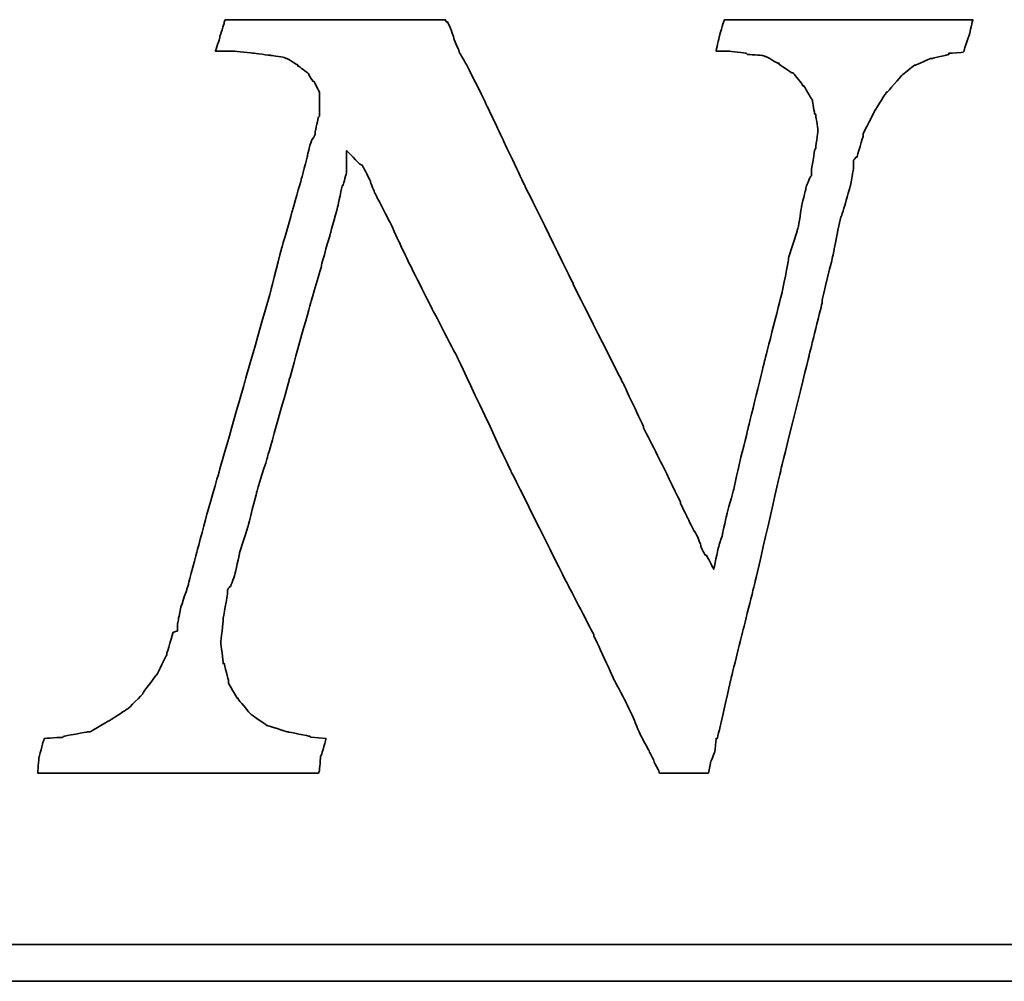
# Model space of a CAD drawing. Header units: millimetres. Extents: x 20 to 369, y 420 to 544.
# Tile 61 of 65: x 305.94 to 309.33, y 456.07 to 459.38. Entities that reach past the tile are written whole.
import ezdxf

# ---------------------------------------------------------------- set-up
doc = ezdxf.new("R2010")
doc.units = ezdxf.units.MM
doc.layers.add('DIM', color=4, linetype='CONTINUOUS')
doc.layers.add('layer 1', color=7, linetype='CONTINUOUS')

# ---------------------------------------------------------------- blocks, each defined once
blk = doc.blocks.new('TBI MOTION logo(完整正式版)')
at = {"layer": 'layer 1', "color": 22, "lineweight": 35}
for points, knots in [([(58.92625, -7.91875), (58.92625, -7.91875), (58.58625, -7.89375), (58.58625, -7.89375), (58.58625, -7.89375), (58.58625, -7.89375), (58.56625, -7.87125), (58.56625, -7.87125), (58.56625, -7.87125), (58.56625, -7.87125), (58.08375, -7.77375), (58.08375, -7.77375), (58.08375, -7.77375), (58.08375, -7.77375), (58.06125, -7.77375), (58.06125, -7.77375), (58.06125, -7.77375), (58.06125, -7.77375), (57.62625, -7.63125), (57.62625, -7.63125), (57.62625, -7.63125), (57.62625, -7.63125), (57.60625, -7.63125), (57.60625, -7.63125), (57.60625, -7.63125), (57.60625, -7.63125), (57.58125, -7.60625), (57.58125, -7.60625), (57.58125, -7.60625), (57.58125, -7.60625), (57.26625, -7.38875), (57.26625, -7.38875), (57.26625, -7.38875), (57.26625, -7.38875), (57.24625, -7.36875), (57.24625, -7.36875), (57.24625, -7.36875), (57.24625, -7.36875), (57.22125, -7.34375), (57.22125, -7.34375), (57.22125, -7.34375), (57.22125, -7.34375), (56.98125, -7.05375), (56.98125, -7.05375), (56.98125, -7.05375), (56.98125, -7.05375), (56.98125, -7.02875), (56.98125, -7.02875), (56.98125, -7.02875), (56.98125, -7.02875), (56.95625, -7.02875), (56.95625, -7.02875), (56.95625, -7.02875), (56.95625, -7.02875), (56.76625, -6.69625), (56.76625, -6.69625), (56.76625, -6.69625), (56.76625, -6.69625), (56.76625, -6.67125), (56.76625, -6.67125), (56.76625, -6.67125), (56.76625, -6.67125), (56.76625, -6.64875), (56.76625, -6.64875), (56.76625, -6.64875), (56.76625, -6.64875), (56.67125, -6.26375), (56.67125, -6.26375), (56.67125, -6.26375), (56.67125, -6.26375), (56.64625, -6.26375), (56.64625, -6.26375), (56.64625, -6.26375), (56.64625, -6.26375), (56.64625, -6.23875), (56.64625, -6.23875), (56.64625, -6.23875), (56.64625, -6.23875), (56.59625, -5.80875), (56.59625, -5.80875), (56.59625, -5.80875), (56.59625, -5.80875), (56.59625, -5.78375), (56.59625, -5.78375), (56.59625, -5.78375), (56.59625, -5.78375), (56.64625, -5.30375), (56.64625, -5.30375), (56.64625, -5.30375), (56.64625, -5.30375), (56.64625, -5.27875), (56.64625, -5.27875), (56.64625, -5.27875), (56.64625, -5.27875), (56.74125, -4.72875), (56.74125, -4.72875), (56.74125, -4.72875), (56.74125, -4.72875), (56.74125, -4.67875), (56.74125, -4.67875), (56.74125, -4.67875), (56.74125, -4.67875), (56.74125, -4.63375), (56.74125, -4.63375), (56.74125, -4.63375), (56.74125, -4.63375), (56.79125, -4.55875), (56.79125, -4.55875), (56.79125, -4.55875), (56.79125, -4.55875), (56.81125, -4.55875), (56.81125, -4.55875), (56.81125, -4.55875), (56.81125, -4.55875), (56.91125, -4.27375), (56.91125, -4.27375), (56.91125, -4.27375), (56.91125, -4.27375), (57.00625, -3.83874), (57.00625, -3.83874), (57.00625, -3.83874), (57.00625, -3.83874), (57.00625, -3.81374), (57.00625, -3.81374), (57.00625, -3.81374), (57.00625, -3.81374), (57.19875, -3.21374), (57.19875, -3.21374), (57.19875, -3.21374), (57.19875, -3.21374), (57.38625, -2.49625), (57.38625, -2.49625), (57.38625, -2.49625), (57.38625, -2.49625), (57.38625, -2.47374), (57.38625, -2.47374), (57.38625, -2.47374), (57.38625, -2.47374), (57.62625, -1.70375), (57.62625, -1.70375), (57.62625, -1.70375), (57.62625, -1.70375), (58.10625, 0.00125), (58.10625, 0.00125), (58.10625, 0.00125), (58.10625, 0.00125), (58.58625, 1.72625), (58.58625, 1.72625), (58.58625, 1.72625), (58.58625, 1.72625), (58.82625, 2.54125), (58.82625, 2.54125), (58.82625, 2.54125), (58.82625, 2.54125), (58.82625, 2.56374), (58.82625, 2.56374), (58.82625, 2.56374), (58.82625, 2.56374), (59.02125, 3.26125), (59.02125, 3.26125), (59.02125, 3.26125), (59.02125, 3.26125), (59.18625, 3.86125), (59.18625, 3.86125), (59.18625, 3.86125), (59.18625, 3.86125), (59.28625, 4.31875), (59.28625, 4.31875), (59.28625, 4.31875), (59.28625, 4.31875), (59.30625, 4.31875), (59.30625, 4.31875), (59.30625, 4.31875), (59.30625, 4.31875), (59.30625, 4.34125), (59.30625, 4.34125), (59.30625, 4.34125), (59.30625, 4.34125), (59.38125, 4.60625), (59.38125, 4.60625), (59.38125, 4.60625), (59.38125, 4.60625), (59.38125, 4.65125), (59.38125, 4.65125), (59.38125, 4.65125), (59.38125, 4.65125), (59.38125, 5.08625), (59.38125, 5.08625), (59.38125, 5.08625), (59.38125, 5.08625), (59.66625, 4.79624), (59.66625, 4.79624), (59.66625, 4.79624), (59.66625, 4.79624), (59.74125, 4.75124), (59.74125, 4.75124), (59.74125, 4.75124), (59.74125, 4.75124), (59.74125, 4.72624), (59.74125, 4.72624), (59.74125, 4.72624), (59.74125, 4.72624), (59.76125, 4.70124), (59.76125, 4.70124), (59.76125, 4.70124), (59.76125, 4.70124), (59.81125, 4.60625), (59.81125, 4.60625), (59.81125, 4.60625), (59.81125, 4.60625), (59.90625, 4.41125), (59.90625, 4.41125), (59.90625, 4.41125), (59.90625, 4.41125), (59.90625, 4.39125), (59.90625, 4.39125), (59.90625, 4.39125), (59.90625, 4.39125), (60.00375, 4.15124), (60.00375, 4.15124), (60.00375, 4.15124), (60.00375, 4.15124), (60.14625, 3.88374), (60.14625, 3.88374), (60.14625, 3.88374), (60.14625, 3.88374), (60.34125, 3.50124), (60.34125, 3.50124), (60.34125, 3.50124), (60.34125, 3.50124), (60.53125, 3.09125), (60.53125, 3.09125), (60.53125, 3.09125), (60.53125, 3.09125), (60.74625, 2.63625), (60.74625, 2.63625), (60.74625, 2.63625), (60.74625, 2.63625), (61.25125, 1.63124), (61.25125, 1.63124), (61.25125, 1.63124), (61.25125, 1.63124), (61.85125, 0.47625), (61.85125, 0.47625), (61.85125, 0.47625), (61.85125, 0.47625), (63.02625, -2.01874), (63.02625, -2.01874), (63.02625, -2.01874), (63.02625, -2.01874), (64.27625, -4.51374), (64.27625, -4.51374), (64.27625, -4.51374), (64.27625, -4.51374), (64.85125, -5.61375), (64.85125, -5.61375), (64.85125, -5.61375), (64.85125, -5.61375), (64.85125, -5.64125), (64.85125, -5.64125), (64.85125, -5.64125), (64.85125, -5.64125), (65.32875, -6.67125), (65.32875, -6.67125), (65.32875, -6.67125), (65.32875, -6.67125), (65.57125, -7.12875), (65.57125, -7.12875), (65.57125, -7.12875), (65.57125, -7.12875), (65.76125, -7.53625), (65.76125, -7.53625), (65.76125, -7.53625), (65.76125, -7.53625), (65.76125, -7.55625), (65.76125, -7.55625), (65.76125, -7.55625), (65.76125, -7.55625), (65.90375, -7.87125), (65.90375, -7.87125), (65.90375, -7.87125), (65.90375, -7.87125), (66.07125, -8.18125), (66.07125, -8.18125), (66.07125, -8.18125), (66.07125, -8.18125), (66.19125, -8.42375), (66.19125, -8.42375), (66.19125, -8.42375), (66.19125, -8.42375), (66.19125, -8.44375), (66.19125, -8.44375), (66.19125, -8.44375), (66.19125, -8.44375), (66.29125, -8.63875), (66.29125, -8.63875), (66.29125, -8.63875), (66.29125, -8.63875), (66.31125, -8.68625), (66.31125, -8.68625), (66.31125, -8.68625), (66.31125, -8.68625), (66.38375, -8.68625), (66.38375, -8.68625), (66.38375, -8.68625), (66.38375, -8.68625), (66.84125, -8.68625), (66.84125, -8.68625), (66.84125, -8.68625), (66.84125, -8.68625), (67.29625, -8.68625), (67.29625, -8.68625), (67.29625, -8.68625), (67.29625, -8.68625), (67.36625, -8.68625), (67.36625, -8.68625), (67.36625, -8.68625), (67.36625, -8.68625), (67.39125, -8.68625), (67.39125, -8.68625), (67.39125, -8.68625), (67.39125, -8.68625), (67.44125, -8.46875), (67.44125, -8.46875), (67.44125, -8.46875), (67.44125, -8.46875), (67.44125, -8.44375), (67.44125, -8.44375), (67.44125, -8.44375), (67.44125, -8.44375), (67.53625, -8.20375), (67.53625, -8.20375), (67.53625, -8.20375), (67.53625, -8.20375), (67.56125, -7.94375), (67.56125, -7.94375), (67.56125, -7.94375), (67.56125, -7.94375), (67.56125, -7.91875), (67.56125, -7.91875), (67.56125, -7.91875), (67.56125, -7.91875), (67.58625, -7.91875), (67.58625, -7.91875), (67.58625, -7.91875), (67.58625, -7.91875), (67.68125, -7.53625), (67.68125, -7.53625), (67.68125, -7.53625), (67.68125, -7.53625), (67.87375, -6.67125), (67.87375, -6.67125), (67.87375, -6.67125), (67.87375, -6.67125), (68.13625, -5.61375), (68.13625, -5.61375), (68.13625, -5.61375), (68.13625, -5.61375), (68.42375, -4.46374), (68.42375, -4.46374), (68.42375, -4.46374), (68.42375, -4.46374), (68.99875, -1.96874), (68.99875, -1.96874), (68.99875, -1.96874), (68.99875, -1.96874), (69.62625, 0.57625), (69.62625, 0.57625), (69.62625, 0.57625), (69.62625, 0.57625), (69.91125, 1.72625), (69.91125, 1.72625), (69.91125, 1.72625), (69.91125, 1.72625), (69.91125, 1.77625), (69.91125, 1.77625), (69.91125, 1.77625), (69.91125, 1.77625), (70.15125, 2.78124), (70.15125, 2.78124), (70.15125, 2.78124), (70.15125, 2.78124), (70.32125, 3.62125), (70.32125, 3.62125), (70.32125, 3.62125), (70.32125, 3.62125), (70.34125, 3.64625), (70.34125, 3.64625), (70.34125, 3.64625), (70.34125, 3.64625), (70.44125, 3.98125), (70.44125, 3.98125), (70.44125, 3.98125), (70.44125, 3.98125), (70.53625, 4.31875), (70.53625, 4.31875), (70.53625, 4.31875), (70.53625, 4.31875), (70.58125, 4.55875), (70.58125, 4.55875), (70.58125, 4.55875), (70.58125, 4.55875), (70.60625, 4.72624), (70.60625, 4.72624), (70.60625, 4.72624), (70.60625, 4.72624), (70.60625, 4.79624), (70.60625, 4.79624), (70.60625, 4.79624), (70.60625, 4.79624), (70.60625, 4.87125), (70.60625, 4.87125), (70.60625, 4.87125), (70.60625, 4.87125), (70.65625, 4.94125), (70.65625, 4.94125), (70.65625, 4.94125), (70.65625, 4.94125), (70.68125, 4.94125), (70.68125, 4.94125), (70.68125, 4.94125), (70.68125, 4.94125), (70.82125, 5.42125), (70.82125, 5.42125), (70.82125, 5.42125), (70.82125, 5.42125), (70.82125, 5.44625), (70.82125, 5.44625), (70.82125, 5.44625), (70.82125, 5.44625), (70.82125, 5.47125), (70.82125, 5.47125), (70.82125, 5.47125), (70.82125, 5.47125), (71.06125, 5.94625), (71.06125, 5.94625), (71.06125, 5.94625), (71.06125, 5.94625), (71.30125, 6.33124), (71.30125, 6.33124), (71.30125, 6.33124), (71.30125, 6.33124), (71.32625, 6.35625), (71.32625, 6.35625), (71.32625, 6.35625), (71.32625, 6.35625), (71.32625, 6.38124), (71.32625, 6.38124), (71.32625, 6.38124), (71.32625, 6.38124), (71.35125, 6.38124), (71.35125, 6.38124), (71.35125, 6.38124), (71.35125, 6.38124), (71.66125, 6.74125), (71.66125, 6.74125), (71.66125, 6.74125), (71.66125, 6.74125), (71.68625, 6.76625), (71.68625, 6.76625), (71.68625, 6.76625), (71.68625, 6.76625), (71.92625, 6.95624), (71.92625, 6.95624), (71.92625, 6.95624), (71.92625, 6.95624), (71.95125, 6.98125), (71.95125, 6.98125), (71.95125, 6.98125), (71.95125, 6.98125), (71.97625, 6.98125), (71.97625, 6.98125), (71.97625, 6.98125), (71.97625, 6.98125), (72.31125, 7.12624), (72.31125, 7.12624), (72.31125, 7.12624), (72.31125, 7.12624), (72.33375, 7.12624), (72.33375, 7.12624), (72.33375, 7.12624), (72.33375, 7.12624), (72.71625, 7.21875), (72.71625, 7.21875), (72.71625, 7.21875), (72.71625, 7.21875), (72.71625, 7.24624), (72.71625, 7.24624), (72.71625, 7.24624), (72.71625, 7.24624), (72.74125, 7.24624), (72.74125, 7.24624), (72.74125, 7.24624), (72.74125, 7.24624), (73.03124, 7.26624), (73.03124, 7.26624), (73.03124, 7.26624), (73.03124, 7.26624), (73.05375, 7.29125), (73.05375, 7.29125), (73.05375, 7.29125), (73.05375, 7.29125), (73.05375, 7.31625), (73.05375, 7.31625), (73.05375, 7.31625), (73.05375, 7.31625), (73.17625, 7.67625), (73.17625, 7.67625), (73.17625, 7.67625), (73.17625, 7.67625), (73.24625, 7.98625), (73.24625, 7.98625), (73.24625, 7.98625), (73.24625, 7.98625), (73.19625, 7.98625), (73.19625, 7.98625), (73.19625, 7.98625), (73.19625, 7.98625), (72.93625, 7.98625), (72.93625, 7.98625), (72.93625, 7.98625), (72.93625, 7.98625), (72.55125, 7.98625), (72.55125, 7.98625), (72.55125, 7.98625), (72.55125, 7.98625), (72.09625, 7.98625), (72.09625, 7.98625), (72.09625, 7.98625), (72.09625, 7.98625), (71.64125, 7.98625), (71.64125, 7.98625), (71.64125, 7.98625), (71.64125, 7.98625), (70.53625, 7.98625), (70.53625, 7.98625), (70.53625, 7.98625), (70.53625, 7.98625), (69.47875, 7.98625), (69.47875, 7.98625), (69.47875, 7.98625), (69.47875, 7.98625), (68.95125, 7.98625), (68.95125, 7.98625), (68.95125, 7.98625), (68.95125, 7.98625), (68.52125, 7.98625), (68.52125, 7.98625), (68.52125, 7.98625), (68.52125, 7.98625), (68.13625, 7.98625), (68.13625, 7.98625), (68.13625, 7.98625), (68.13625, 7.98625), (67.87375, 7.98625), (67.87375, 7.98625), (67.87375, 7.98625), (67.87375, 7.98625), (67.75125, 7.98625), (67.75125, 7.98625), (67.75125, 7.98625), (67.75125, 7.98625), (67.72625, 7.94125), (67.72625, 7.94125), (67.72625, 7.94125), (67.72625, 7.94125), (67.63125, 7.60625), (67.63125, 7.60625), (67.63125, 7.60625), (67.63125, 7.60625), (67.56125, 7.29125), (67.56125, 7.29125), (67.56125, 7.29125), (67.56125, 7.29125), (67.72625, 7.29125), (67.72625, 7.29125), (67.72625, 7.29125), (67.72625, 7.29125), (67.82625, 7.29125), (67.82625, 7.29125), (67.82625, 7.29125), (67.82625, 7.29125), (67.84625, 7.29125), (67.84625, 7.29125), (67.84625, 7.29125), (67.84625, 7.29125), (68.23125, 7.24624), (68.23125, 7.24624), (68.23125, 7.24624), (68.23125, 7.24624), (68.25875, 7.21875), (68.25875, 7.21875), (68.25875, 7.21875), (68.25875, 7.21875), (68.59125, 7.19624), (68.59125, 7.19624), (68.59125, 7.19624), (68.59125, 7.19624), (68.64125, 7.17125), (68.64125, 7.17125), (68.64125, 7.17125), (68.64125, 7.17125), (68.66625, 7.17125), (68.66625, 7.17125), (68.66625, 7.17125), (68.66625, 7.17125), (68.92625, 7.02624), (68.92625, 7.02624), (68.92625, 7.02624), (68.92625, 7.02624), (68.95125, 7.02624), (68.95125, 7.02624), (68.95125, 7.02624), (68.95125, 7.02624), (68.95125, 7.00624), (68.95125, 7.00624), (68.95125, 7.00624), (68.95125, 7.00624), (69.23875, 6.81125), (69.23875, 6.81125), (69.23875, 6.81125), (69.23875, 6.81125), (69.26625, 6.81125), (69.26625, 6.81125), (69.26625, 6.81125), (69.26625, 6.81125), (69.28625, 6.78625), (69.28625, 6.78625), (69.28625, 6.78625), (69.28625, 6.78625), (69.47875, 6.54875), (69.47875, 6.54875), (69.47875, 6.54875), (69.47875, 6.54875), (69.47875, 6.52375), (69.47875, 6.52375), (69.47875, 6.52375), (69.47875, 6.52375), (69.50625, 6.52375), (69.50625, 6.52375), (69.50625, 6.52375), (69.50625, 6.52375), (69.67125, 6.23625), (69.67125, 6.23625), (69.67125, 6.23625), (69.67125, 6.23625), (69.69375, 6.21125), (69.69375, 6.21125), (69.69375, 6.21125), (69.69375, 6.21125), (69.69375, 6.18625), (69.69375, 6.18625), (69.69375, 6.18625), (69.69375, 6.18625), (69.74625, 5.89875), (69.74625, 5.89875), (69.74625, 5.89875), (69.74625, 5.89875), (69.76625, 5.89875), (69.76625, 5.89875), (69.76625, 5.89875), (69.76625, 5.89875), (69.81375, 5.56625), (69.81375, 5.56625), (69.81375, 5.56625), (69.81375, 5.56625), (69.81375, 5.54125), (69.81375, 5.54125), (69.81375, 5.54125), (69.81375, 5.54125), (69.81375, 5.51625), (69.81375, 5.51625), (69.81375, 5.51625), (69.81375, 5.51625), (69.76625, 5.13125), (69.76625, 5.13125), (69.76625, 5.13125), (69.76625, 5.13125), (69.74625, 5.10874), (69.74625, 5.10874), (69.74625, 5.10874), (69.74625, 5.10874), (69.67125, 4.65125), (69.67125, 4.65125), (69.67125, 4.65125), (69.67125, 4.65125), (69.67125, 4.55875), (69.67125, 4.55875), (69.67125, 4.55875), (69.67125, 4.55875), (69.67125, 4.53125), (69.67125, 4.53125), (69.67125, 4.53125), (69.67125, 4.53125), (69.64625, 4.50874), (69.64625, 4.50874), (69.64625, 4.50874), (69.64625, 4.50874), (69.55125, 4.27125), (69.55125, 4.27125), (69.55125, 4.27125), (69.55125, 4.27125), (69.55125, 4.24625), (69.55125, 4.24625), (69.55125, 4.24625), (69.55125, 4.24625), (69.45375, 3.86125), (69.45375, 3.86125), (69.45375, 3.86125), (69.45375, 3.86125), (69.38625, 3.40624), (69.38625, 3.40624), (69.38625, 3.40624), (69.38625, 3.40624), (69.35875, 3.33125), (69.35875, 3.33125), (69.35875, 3.33125), (69.35875, 3.33125), (69.35875, 3.30875), (69.35875, 3.30875), (69.35875, 3.30875), (69.35875, 3.30875), (69.16625, 2.71125), (69.16625, 2.71125), (69.16625, 2.71125), (69.16625, 2.71125), (69.16625, 2.66375), (69.16625, 2.66375), (69.16625, 2.66375), (69.16625, 2.66375), (69.02625, 1.96374), (69.02625, 1.96374), (69.02625, 1.96374), (69.02625, 1.96374), (68.64125, 0.45624), (68.64125, 0.45624), (68.64125, 0.45624), (68.64125, 0.45624), (68.25875, -1.10625), (68.25875, -1.10625), (68.25875, -1.10625), (68.25875, -1.10625), (68.08625, -1.80125), (68.08625, -1.80125), (68.08625, -1.80125), (68.08625, -1.80125), (67.94625, -2.42625), (67.94625, -2.42625), (67.94625, -2.42625), (67.94625, -2.42625), (67.80125, -2.95375), (67.80125, -2.95375), (67.80125, -2.95375), (67.80125, -2.95375), (67.70625, -3.38375), (67.70625, -3.38375), (67.70625, -3.38375), (67.70625, -3.38375), (67.70625, -3.40875), (67.70625, -3.40875), (67.70625, -3.40875), (67.70625, -3.40875), (67.63125, -3.62375), (67.63125, -3.62375), (67.63125, -3.62375), (67.63125, -3.62375), (67.60625, -3.72125), (67.60625, -3.72125), (67.60625, -3.72125), (67.60625, -3.72125), (67.51125, -4.17375), (67.51125, -4.17375), (67.51125, -4.17375), (67.51125, -4.17375), (67.34625, -3.86374), (67.34625, -3.86374), (67.34625, -3.86374), (67.34625, -3.86374), (67.32125, -3.86374), (67.32125, -3.86374), (67.32125, -3.86374), (67.32125, -3.86374), (67.27125, -3.76874), (67.27125, -3.76874), (67.27125, -3.76874), (67.27125, -3.76874), (67.22625, -3.67374), (67.22625, -3.67374), (67.22625, -3.67374), (67.22625, -3.67374), (67.22625, -3.64875), (67.22625, -3.64875), (67.22625, -3.64875), (67.22625, -3.64875), (67.15125, -3.45375), (67.15125, -3.45375), (67.15125, -3.45375), (67.15125, -3.45375), (67.05625, -3.28875), (67.05625, -3.28875), (67.05625, -3.28875), (67.05625, -3.28875), (66.91125, -3.00125), (66.91125, -3.00125), (66.91125, -3.00125), (66.91125, -3.00125), (66.77125, -2.71375), (66.77125, -2.71375), (66.77125, -2.71375), (66.77125, -2.71375), (66.77125, -2.68875), (66.77125, -2.68875), (66.77125, -2.68875), (66.77125, -2.68875), (66.41125, -1.94374), (66.41125, -1.94374), (66.41125, -1.94374), (66.41125, -1.94374), (65.95125, -1.03375), (65.95125, -1.03375), (65.95125, -1.03375), (65.95125, -1.03375), (65.95125, -1.00875), (65.95125, -1.00875), (65.95125, -1.00875), (65.95125, -1.00875), (65.49625, -0.04874), (65.49625, -0.04874), (65.49625, -0.04874), (65.49625, -0.04874), (64.39375, 2.13624), (64.39375, 2.13624), (64.39375, 2.13624), (64.39375, 2.13624), (64.39375, 2.15624), (64.39375, 2.15624), (64.39375, 2.15624), (64.39375, 2.15624), (63.33625, 4.29125), (63.33625, 4.29125), (63.33625, 4.29125), (63.33625, 4.29125), (62.85625, 5.30125), (62.85625, 5.30125), (62.85625, 5.30125), (62.85625, 5.30125), (62.42625, 6.21125), (62.42625, 6.21125), (62.42625, 6.21125), (62.42625, 6.21125), (62.04125, 6.98125), (62.04125, 6.98125), (62.04125, 6.98125), (62.04125, 6.98125), (61.87375, 7.26624), (61.87375, 7.26624), (61.87375, 7.26624), (61.87375, 7.26624), (61.87375, 7.29125), (61.87375, 7.29125), (61.87375, 7.29125), (61.87375, 7.29125), (61.75625, 7.55625), (61.75625, 7.55625), (61.75625, 7.55625), (61.75625, 7.55625), (61.75625, 7.58124), (61.75625, 7.58124), (61.75625, 7.58124), (61.75625, 7.58124), (61.68375, 7.79375), (61.68375, 7.79375), (61.68375, 7.79375), (61.68375, 7.79375), (61.61125, 7.94125), (61.61125, 7.94125), (61.61125, 7.94125), (61.61125, 7.94125), (61.58625, 7.94125), (61.58625, 7.94125), (61.58625, 7.94125), (61.58625, 7.94125), (61.56375, 7.98625), (61.56375, 7.98625), (61.56375, 7.98625), (61.56375, 7.98625), (61.41875, 7.98625), (61.41875, 7.98625), (61.41875, 7.98625), (61.41875, 7.98625), (61.18125, 7.98625), (61.18125, 7.98625), (61.18125, 7.98625), (61.18125, 7.98625), (60.84125, 7.98625), (60.84125, 7.98625), (60.84125, 7.98625), (60.84125, 7.98625), (60.02625, 7.98625), (60.02625, 7.98625), (60.02625, 7.98625), (60.02625, 7.98625), (59.11625, 7.98625), (59.11625, 7.98625), (59.11625, 7.98625), (59.11625, 7.98625), (58.15625, 7.98625), (58.15625, 7.98625), (58.15625, 7.98625), (58.15625, 7.98625), (57.34125, 7.98625), (57.34125, 7.98625), (57.34125, 7.98625), (57.34125, 7.98625), (57.00625, 7.98625), (57.00625, 7.98625), (57.00625, 7.98625), (57.00625, 7.98625), (56.76625, 7.98625), (56.76625, 7.98625), (56.76625, 7.98625), (56.76625, 7.98625), (56.69125, 7.98625), (56.69125, 7.98625), (56.69125, 7.98625), (56.69125, 7.98625), (56.67125, 7.94125), (56.67125, 7.94125), (56.67125, 7.94125), (56.67125, 7.94125), (56.67125, 7.91625), (56.67125, 7.91625), (56.67125, 7.91625), (56.67125, 7.91625), (56.57125, 7.60625), (56.57125, 7.60625), (56.57125, 7.60625), (56.57125, 7.60625), (56.57125, 7.58124), (56.57125, 7.58124), (56.57125, 7.58124), (56.57125, 7.58124), (56.47625, 7.29125), (56.47625, 7.29125), (56.47625, 7.29125), (56.47625, 7.29125), (56.57125, 7.29125), (56.57125, 7.29125), (56.57125, 7.29125), (56.57125, 7.29125), (56.76625, 7.29125), (56.76625, 7.29125), (56.76625, 7.29125), (56.76625, 7.29125), (56.86125, 7.29125), (56.86125, 7.29125), (56.86125, 7.29125), (56.86125, 7.29125), (56.88625, 7.29125), (56.88625, 7.29125), (56.88625, 7.29125), (56.88625, 7.29125), (57.31625, 7.24624), (57.31625, 7.24624), (57.31625, 7.24624), (57.31625, 7.24624), (57.70125, 7.19624), (57.70125, 7.19624), (57.70125, 7.19624), (57.70125, 7.19624), (57.72625, 7.19624), (57.72625, 7.19624), (57.72625, 7.19624), (57.72625, 7.19624), (58.01125, 7.14624), (58.01125, 7.14624), (58.01125, 7.14624), (58.01125, 7.14624), (58.03625, 7.12624), (58.03625, 7.12624), (58.03625, 7.12624), (58.03625, 7.12624), (58.06125, 7.12624), (58.06125, 7.12624), (58.06125, 7.12624), (58.06125, 7.12624), (58.30125, 6.98125), (58.30125, 6.98125), (58.30125, 6.98125), (58.30125, 6.98125), (58.30125, 6.95624), (58.30125, 6.95624), (58.30125, 6.95624), (58.30125, 6.95624), (58.32375, 6.95624), (58.32375, 6.95624), (58.32375, 6.95624), (58.32375, 6.95624), (58.51625, 6.81125), (58.51625, 6.81125), (58.51625, 6.81125), (58.51625, 6.81125), (58.54125, 6.78625), (58.54125, 6.78625), (58.54125, 6.78625), (58.54125, 6.78625), (58.54125, 6.76625), (58.54125, 6.76625), (58.54125, 6.76625), (58.54125, 6.76625), (58.63625, 6.62124), (58.63625, 6.62124), (58.63625, 6.62124), (58.63625, 6.62124), (58.65875, 6.62124), (58.65875, 6.62124), (58.65875, 6.62124), (58.65875, 6.62124), (58.75625, 6.42625), (58.75625, 6.42625), (58.75625, 6.42625), (58.75625, 6.42625), (58.77875, 6.38124), (58.77875, 6.38124), (58.77875, 6.38124), (58.77875, 6.38124), (58.77875, 6.33124), (58.77875, 6.33124), (58.77875, 6.33124), (58.77875, 6.33124), (58.77875, 6.09125), (58.77875, 6.09125), (58.77875, 6.09125), (58.77875, 6.09125), (58.77875, 5.85125), (58.77875, 5.85125), (58.77875, 5.85125), (58.77875, 5.85125), (58.75625, 5.82625), (58.75625, 5.82625), (58.75625, 5.82625), (58.75625, 5.82625), (58.68625, 5.51625), (58.68625, 5.51625), (58.68625, 5.51625), (58.68625, 5.51625), (58.68625, 5.47125), (58.68625, 5.47125), (58.68625, 5.47125), (58.68625, 5.47125), (58.68625, 5.44625), (58.68625, 5.44625), (58.68625, 5.44625), (58.68625, 5.44625), (58.65875, 5.39625), (58.65875, 5.39625), (58.65875, 5.39625), (58.65875, 5.39625), (58.61125, 5.32624), (58.61125, 5.32624), (58.61125, 5.32624), (58.61125, 5.32624), (58.56625, 5.20375), (58.56625, 5.20375), (58.56625, 5.20375), (58.56625, 5.20375), (58.51625, 4.99125), (58.51625, 4.99125), (58.51625, 4.99125), (58.51625, 4.99125), (58.51625, 4.96625), (58.51625, 4.96625), (58.51625, 4.96625), (58.51625, 4.96625), (58.37125, 4.43625), (58.37125, 4.43625), (58.37125, 4.43625), (58.37125, 4.43625), (58.18125, 3.76625), (58.18125, 3.76625), (58.18125, 3.76625), (58.18125, 3.76625), (57.94125, 2.92624), (57.94125, 2.92624), (57.94125, 2.92624), (57.94125, 2.92624), (57.70125, 1.98874), (57.70125, 1.98874), (57.70125, 1.98874), (57.70125, 1.98874), (57.12625, -0.02374), (57.12625, -0.02374), (57.12625, -0.02374), (57.12625, -0.02374), (56.55125, -2.03875), (56.55125, -2.03875), (56.55125, -2.03875), (56.55125, -2.03875), (56.28625, -2.95375), (56.28625, -2.95375), (56.28625, -2.95375), (56.28625, -2.95375), (56.07125, -3.76874), (56.07125, -3.76874), (56.07125, -3.76874), (56.07125, -3.76874), (55.87625, -4.48874), (55.87625, -4.48874), (55.87625, -4.48874), (55.87625, -4.48874), (55.87625, -4.51374), (55.87625, -4.51374), (55.87625, -4.51374), (55.87625, -4.51374), (55.71125, -5.01625), (55.71125, -5.01625), (55.71125, -5.01625), (55.71125, -5.01625), (55.66125, -5.25375), (55.66125, -5.25375), (55.66125, -5.25375), (55.66125, -5.25375), (55.66125, -5.27875), (55.66125, -5.27875), (55.66125, -5.27875), (55.66125, -5.27875), (55.63625, -5.37375), (55.63625, -5.37375), (55.63625, -5.37375), (55.63625, -5.37375), (55.63625, -5.42375), (55.63625, -5.42375), (55.63625, -5.42375), (55.63625, -5.42375), (55.63625, -5.54125), (55.63625, -5.54125), (55.63625, -5.54125), (55.63625, -5.54125), (55.54125, -5.56875), (55.54125, -5.56875), (55.54125, -5.56875), (55.54125, -5.56875), (55.39625, -6.04875), (55.39625, -6.04875), (55.39625, -6.04875), (55.39625, -6.04875), (55.39625, -6.06875), (55.39625, -6.06875), (55.39625, -6.06875), (55.39625, -6.06875), (55.18125, -6.50375), (55.18125, -6.50375), (55.18125, -6.50375), (55.18125, -6.50375), (55.15625, -6.52875), (55.15625, -6.52875), (55.15625, -6.52875), (55.15625, -6.52875), (54.86875, -6.91125), (54.86875, -6.91125), (54.86875, -6.91125), (54.86875, -6.91125), (54.86875, -6.93375), (54.86875, -6.93375), (54.86875, -6.93375), (54.86875, -6.93375), (54.53125, -7.26875), (54.53125, -7.26875), (54.53125, -7.26875), (54.53125, -7.26875), (54.51125, -7.26875), (54.51125, -7.26875), (54.51125, -7.26875), (54.51125, -7.26875), (54.48625, -7.29625), (54.48625, -7.29625), (54.48625, -7.29625), (54.48625, -7.29625), (54.10375, -7.53625), (54.10375, -7.53625), (54.10375, -7.53625), (54.10375, -7.53625), (53.69625, -7.77375), (53.69625, -7.77375), (53.69625, -7.77375), (53.69625, -7.77375), (53.67125, -7.77375), (53.67125, -7.77375), (53.67125, -7.77375), (53.67125, -7.77375), (53.64625, -7.77375), (53.64625, -7.77375), (53.64625, -7.77375), (53.64625, -7.77375), (53.11625, -7.87125), (53.11625, -7.87125), (53.11625, -7.87125), (53.11625, -7.87125), (53.09625, -7.89375), (53.09625, -7.89375), (53.09625, -7.89375), (53.09625, -7.89375), (52.68625, -7.91875), (52.68625, -7.91875), (52.68625, -7.91875), (52.68625, -7.91875), (52.66125, -7.99125), (52.66125, -7.99125), (52.66125, -7.99125), (52.66125, -7.99125), (52.56625, -8.34875), (52.56625, -8.34875), (52.56625, -8.34875), (52.56625, -8.34875), (52.54125, -8.68625), (52.54125, -8.68625), (52.54125, -8.68625), (52.54125, -8.68625), (52.58875, -8.68625), (52.58875, -8.68625), (52.58875, -8.68625), (52.58875, -8.68625), (52.87625, -8.68625), (52.87625, -8.68625), (52.87625, -8.68625), (52.87625, -8.68625), (53.33625, -8.68625), (53.33625, -8.68625), (53.33625, -8.68625), (53.33625, -8.68625), (53.79125, -8.68625), (53.79125, -8.68625), (53.79125, -8.68625), (53.79125, -8.68625), (54.36625, -8.68625), (54.36625, -8.68625), (54.36625, -8.68625), (54.36625, -8.68625), (55.59125, -8.68625), (55.59125, -8.68625), (55.59125, -8.68625), (55.59125, -8.68625), (56.76625, -8.68625), (56.76625, -8.68625), (56.76625, -8.68625), (56.76625, -8.68625), (57.34125, -8.68625), (57.34125, -8.68625), (57.34125, -8.68625), (57.34125, -8.68625), (57.82125, -8.68625), (57.82125, -8.68625), (57.82125, -8.68625), (57.82125, -8.68625), (58.25125, -8.68625), (58.25125, -8.68625), (58.25125, -8.68625), (58.25125, -8.68625), (58.58625, -8.68625), (58.58625, -8.68625), (58.58625, -8.68625), (58.58625, -8.68625), (58.75625, -8.68625), (58.75625, -8.68625), (58.75625, -8.68625), (58.75625, -8.68625), (58.77875, -8.63875), (58.77875, -8.63875), (58.77875, -8.63875), (58.77875, -8.63875), (58.80625, -8.30375), (58.80625, -8.30375), (58.80625, -8.30375), (58.80625, -8.30375), (58.82625, -8.27875), (58.82625, -8.27875), (58.82625, -8.27875), (58.82625, -8.27875), (58.92625, -7.91875), (58.92625, -7.91875)], [0, 0, 0, 0, 0.003125, 0.003125, 0.003125, 0.00312501, 0.00625, 0.00625, 0.00625, 0.00625001, 0.009375, 0.009375, 0.009375, 0.00937501, 0.0125, 0.0125, 0.0125, 0.01250001, 0.015625, 0.015625, 0.015625, 0.01562501, 0.01875, 0.01875, 0.01875, 0.01875001, 0.021875, 0.021875, 0.021875, 0.02187501, 0.025, 0.025, 0.025, 0.02500001, 0.028125, 0.028125, 0.028125, 0.02812501, 0.03125, 0.03125, 0.03125, 0.03125001, 0.034375, 0.034375, 0.034375, 0.03437501, 0.0375, 0.0375, 0.0375, 0.03750001, 0.040625, 0.040625, 0.040625, 0.04062501, 0.04375, 0.04375, 0.04375, 0.04375001, 0.046875, 0.046875, 0.046875, 0.04687501, 0.05, 0.05, 0.05, 0.05000001, 0.053125, 0.053125, 0.053125, 0.05312501, 0.05625, 0.05625, 0.05625, 0.05625001, 0.059375, 0.059375, 0.059375, 0.05937501, 0.0625, 0.0625, 0.0625, 0.06250001, 0.065625, 0.065625, 0.065625, 0.06562501, 0.06875, 0.06875, 0.06875, 0.06875001, 0.071875, 0.071875, 0.071875, 0.07187501, 0.075, 0.075, 0.075, 0.07500001, 0.078125, 0.078125, 0.078125, 0.07812501, 0.08125, 0.08125, 0.08125, 0.08125001, 0.084375, 0.084375, 0.084375, 0.08437501, 0.0875, 0.0875, 0.0875, 0.08750001, 0.090625, 0.090625, 0.090625, 0.09062501, 0.09375, 0.09375, 0.09375, 0.09375001, 0.096875, 0.096875, 0.096875, 0.09687501, 0.1, 0.1, 0.1, 0.10000001, 0.103125, 0.103125, 0.103125, 0.10312501, 0.10625, 0.10625, 0.10625, 0.10625001, 0.109375, 0.109375, 0.109375, 0.10937501, 0.1125, 0.1125, 0.1125, 0.11250001, 0.115625, 0.115625, 0.115625, 0.11562501, 0.11875, 0.11875, 0.11875, 0.11875001, 0.121875, 0.121875, 0.121875, 0.12187501, 0.125, 0.125, 0.125, 0.12500001, 0.128125, 0.128125, 0.128125, 0.12812501, 0.13125, 0.13125, 0.13125, 0.13125001, 0.134375, 0.134375, 0.134375, 0.13437501, 0.1375, 0.1375, 0.1375, 0.13750001, 0.140625, 0.140625, 0.140625, 0.14062501, 0.14375, 0.14375, 0.14375, 0.14375001, 0.146875, 0.146875, 0.146875, 0.14687501, 0.15, 0.15, 0.15, 0.15000001, 0.153125, 0.153125, 0.153125, 0.15312501, 0.15625, 0.15625, 0.15625, 0.15625001, 0.159375, 0.159375, 0.159375, 0.15937501, 0.1625, 0.1625, 0.1625, 0.16250001, 0.165625, 0.165625, 0.165625, 0.16562501, 0.16875, 0.16875, 0.16875, 0.16875001, 0.171875, 0.171875, 0.171875, 0.17187501, 0.175, 0.175, 0.175, 0.17500001, 0.178125, 0.178125, 0.178125, 0.17812501, 0.18125, 0.18125, 0.18125, 0.18125001, 0.184375, 0.184375, 0.184375, 0.18437501, 0.1875, 0.1875, 0.1875, 0.18750001, 0.190625, 0.190625, 0.190625, 0.19062501, 0.19375, 0.19375, 0.19375, 0.19375001, 0.196875, 0.196875, 0.196875, 0.19687501, 0.2, 0.2, 0.2, 0.20000001, 0.203125, 0.203125, 0.203125, 0.20312501, 0.20625, 0.20625, 0.20625, 0.20625001, 0.209375, 0.209375, 0.209375, 0.20937501, 0.2125, 0.2125, 0.2125, 0.21250001, 0.215625, 0.215625, 0.215625, 0.21562501, 0.21875, 0.21875, 0.21875, 0.21875001, 0.221875, 0.221875, 0.221875, 0.22187501, 0.225, 0.225, 0.225, 0.22500001, 0.228125, 0.228125, 0.228125, 0.22812501, 0.23125, 0.23125, 0.23125, 0.23125001, 0.234375, 0.234375, 0.234375, 0.23437501, 0.2375, 0.2375, 0.2375, 0.23750001, 0.240625, 0.240625, 0.240625, 0.24062501, 0.24375, 0.24375, 0.24375, 0.24375001, 0.246875, 0.246875, 0.246875, 0.24687501, 0.25, 0.25, 0.25, 0.25000001, 0.253125, 0.253125, 0.253125, 0.25312501, 0.25625, 0.25625, 0.25625, 0.25625001, 0.259375, 0.259375, 0.259375, 0.25937501, 0.2625, 0.2625, 0.2625, 0.26250001, 0.265625, 0.265625, 0.265625, 0.26562501, 0.26875, 0.26875, 0.26875, 0.26875001, 0.271875, 0.271875, 0.271875, 0.27187501, 0.275, 0.275, 0.275, 0.27500001, 0.278125, 0.278125, 0.278125, 0.27812501, 0.28125, 0.28125, 0.28125, 0.28125001, 0.284375, 0.284375, 0.284375, 0.28437501, 0.2875, 0.2875, 0.2875, 0.28750001, 0.290625, 0.290625, 0.290625, 0.29062501, 0.29375, 0.29375, 0.29375, 0.29375001, 0.296875, 0.296875, 0.296875, 0.29687501, 0.3, 0.3, 0.3, 0.30000001, 0.303125, 0.303125, 0.303125, 0.30312501, 0.30625, 0.30625, 0.30625, 0.30625001, 0.309375, 0.309375, 0.309375, 0.30937501, 0.3125, 0.3125, 0.3125, 0.31250001, 0.315625, 0.315625, 0.315625, 0.31562501, 0.31875, 0.31875, 0.31875, 0.31875001, 0.321875, 0.321875, 0.321875, 0.32187501, 0.325, 0.325, 0.325, 0.32500001, 0.328125, 0.328125, 0.328125, 0.32812501, 0.33125, 0.33125, 0.33125, 0.33125001, 0.334375, 0.334375, 0.334375, 0.33437501, 0.3375, 0.3375, 0.3375, 0.33750001, 0.340625, 0.340625, 0.340625, 0.34062501, 0.34375, 0.34375, 0.34375, 0.34375001, 0.346875, 0.346875, 0.346875, 0.34687501, 0.35, 0.35, 0.35, 0.35000001, 0.353125, 0.353125, 0.353125, 0.35312501, 0.35625, 0.35625, 0.35625, 0.35625001, 0.359375, 0.359375, 0.359375, 0.35937501, 0.3625, 0.3625, 0.3625, 0.36250001, 0.365625, 0.365625, 0.365625, 0.36562501, 0.36875, 0.36875, 0.36875, 0.36875001, 0.371875, 0.371875, 0.371875, 0.37187501, 0.375, 0.375, 0.375, 0.37500001, 0.378125, 0.378125, 0.378125, 0.37812501, 0.38125, 0.38125, 0.38125, 0.38125001, 0.384375, 0.384375, 0.384375, 0.38437501, 0.3875, 0.3875, 0.3875, 0.38750001, 0.390625, 0.390625, 0.390625, 0.39062501, 0.39375, 0.39375, 0.39375, 0.39375001, 0.396875, 0.396875, 0.396875, 0.39687501, 0.4, 0.4, 0.4, 0.40000001, 0.403125, 0.403125, 0.403125, 0.40312501, 0.40625, 0.40625, 0.40625, 0.40625001, 0.409375, 0.409375, 0.409375, 0.40937501, 0.4125, 0.4125, 0.4125, 0.41250001, 0.415625, 0.415625, 0.415625, 0.41562501, 0.41875, 0.41875, 0.41875, 0.41875001, 0.421875, 0.421875, 0.421875, 0.42187501, 0.425, 0.425, 0.425, 0.42500001, 0.428125, 0.428125, 0.428125, 0.42812501, 0.43125, 0.43125, 0.43125, 0.43125001, 0.434375, 0.434375, 0.434375, 0.43437501, 0.4375, 0.4375, 0.4375, 0.43750001, 0.440625, 0.440625, 0.440625, 0.44062501, 0.44375, 0.44375, 0.44375, 0.44375001, 0.446875, 0.446875, 0.446875, 0.44687501, 0.45, 0.45, 0.45, 0.45000001, 0.453125, 0.453125, 0.453125, 0.45312501, 0.45625, 0.45625, 0.45625, 0.45625001, 0.459375, 0.459375, 0.459375, 0.45937501, 0.4625, 0.4625, 0.4625, 0.46250001, 0.465625, 0.465625, 0.465625, 0.46562501, 0.46875, 0.46875, 0.46875, 0.46875001, 0.471875, 0.471875, 0.471875, 0.47187501, 0.475, 0.475, 0.475, 0.47500001, 0.478125, 0.478125, 0.478125, 0.47812501, 0.48125, 0.48125, 0.48125, 0.48125001, 0.484375, 0.484375, 0.484375, 0.48437501, 0.4875, 0.4875, 0.4875, 0.48750001, 0.490625, 0.490625, 0.490625, 0.49062501, 0.49375, 0.49375, 0.49375, 0.49375001, 0.496875, 0.496875, 0.496875, 0.49687501, 0.5, 0.5, 0.5, 0.50000001, 0.503125, 0.503125, 0.503125, 0.50312501, 0.50625, 0.50625, 0.50625, 0.50625001, 0.509375, 0.509375, 0.509375, 0.50937501, 0.5125, 0.5125, 0.5125, 0.51250001, 0.515625, 0.515625, 0.515625, 0.51562501, 0.51875, 0.51875, 0.51875, 0.51875001, 0.521875, 0.521875, 0.521875, 0.52187501, 0.525, 0.525, 0.525, 0.52500001, 0.528125, 0.528125, 0.528125, 0.52812501, 0.53125, 0.53125, 0.53125, 0.53125001, 0.534375, 0.534375, 0.534375, 0.53437501, 0.5375, 0.5375, 0.5375, 0.53750001, 0.540625, 0.540625, 0.540625, 0.54062501, 0.54375, 0.54375, 0.54375, 0.54375001, 0.546875, 0.546875, 0.546875, 0.54687501, 0.55, 0.55, 0.55, 0.55000001, 0.553125, 0.553125, 0.553125, 0.55312501, 0.55625, 0.55625, 0.55625, 0.55625001, 0.559375, 0.559375, 0.559375, 0.55937501, 0.5625, 0.5625, 0.5625, 0.56250001, 0.565625, 0.565625, 0.565625, 0.56562501, 0.56875, 0.56875, 0.56875, 0.56875001, 0.571875, 0.571875, 0.571875, 0.57187501, 0.575, 0.575, 0.575, 0.57500001, 0.578125, 0.578125, 0.578125, 0.57812501, 0.58125, 0.58125, 0.58125, 0.58125001, 0.584375, 0.584375, 0.584375, 0.58437501, 0.5875, 0.5875, 0.5875, 0.58750001, 0.590625, 0.590625, 0.590625, 0.59062501, 0.59375, 0.59375, 0.59375, 0.59375001, 0.596875, 0.596875, 0.596875, 0.59687501, 0.6, 0.6, 0.6, 0.60000001, 0.603125, 0.603125, 0.603125, 0.60312501, 0.60625, 0.60625, 0.60625, 0.60625001, 0.609375, 0.609375, 0.609375, 0.60937501, 0.6125, 0.6125, 0.6125, 0.61250001, 0.615625, 0.615625, 0.615625, 0.61562501, 0.61875, 0.61875, 0.61875, 0.61875001, 0.621875, 0.621875, 0.621875, 0.62187501, 0.625, 0.625, 0.625, 0.62500001, 0.628125, 0.628125, 0.628125, 0.62812501, 0.63125, 0.63125, 0.63125, 0.63125001, 0.634375, 0.634375, 0.634375, 0.63437501, 0.6375, 0.6375, 0.6375, 0.63750001, 0.640625, 0.640625, 0.640625, 0.64062501, 0.64375, 0.64375, 0.64375, 0.64375001, 0.646875, 0.646875, 0.646875, 0.64687501, 0.65, 0.65, 0.65, 0.65000001, 0.653125, 0.653125, 0.653125, 0.65312501, 0.65625, 0.65625, 0.65625, 0.65625001, 0.659375, 0.659375, 0.659375, 0.65937501, 0.6625, 0.6625, 0.6625, 0.66250001, 0.665625, 0.665625, 0.665625, 0.66562501, 0.66875, 0.66875, 0.66875, 0.66875001, 0.671875, 0.671875, 0.671875, 0.67187501, 0.675, 0.675, 0.675, 0.67500001, 0.678125, 0.678125, 0.678125, 0.67812501, 0.68125, 0.68125, 0.68125, 0.68125001, 0.684375, 0.684375, 0.684375, 0.68437501, 0.6875, 0.6875, 0.6875, 0.68750001, 0.690625, 0.690625, 0.690625, 0.69062501, 0.69375, 0.69375, 0.69375, 0.69375001, 0.696875, 0.696875, 0.696875, 0.69687501, 0.7, 0.7, 0.7, 0.70000001, 0.703125, 0.703125, 0.703125, 0.70312501, 0.70625, 0.70625, 0.70625, 0.70625001, 0.709375, 0.709375, 0.709375, 0.70937501, 0.7125, 0.7125, 0.7125, 0.71250001, 0.715625, 0.715625, 0.715625, 0.71562501, 0.71875, 0.71875, 0.71875, 0.71875001, 0.721875, 0.721875, 0.721875, 0.72187501, 0.725, 0.725, 0.725, 0.72500001, 0.728125, 0.728125, 0.728125, 0.72812501, 0.73125, 0.73125, 0.73125, 0.73125001, 0.734375, 0.734375, 0.734375, 0.73437501, 0.7375, 0.7375, 0.7375, 0.73750001, 0.740625, 0.740625, 0.740625, 0.74062501, 0.74375, 0.74375, 0.74375, 0.74375001, 0.746875, 0.746875, 0.746875, 0.74687501, 0.75, 0.75, 0.75, 0.75000001, 0.753125, 0.753125, 0.753125, 0.75312501, 0.75625, 0.75625, 0.75625, 0.75625001, 0.759375, 0.759375, 0.759375, 0.75937501, 0.7625, 0.7625, 0.7625, 0.76250001, 0.765625, 0.765625, 0.765625, 0.76562501, 0.76875, 0.76875, 0.76875, 0.76875001, 0.771875, 0.771875, 0.771875, 0.77187501, 0.775, 0.775, 0.775, 0.77500001, 0.778125, 0.778125, 0.778125, 0.77812501, 0.78125, 0.78125, 0.78125, 0.78125001, 0.784375, 0.784375, 0.784375, 0.78437501, 0.7875, 0.7875, 0.7875, 0.78750001, 0.790625, 0.790625, 0.790625, 0.79062501, 0.79375, 0.79375, 0.79375, 0.79375001, 0.796875, 0.796875, 0.796875, 0.79687501, 0.8, 0.8, 0.8, 0.80000001, 0.803125, 0.803125, 0.803125, 0.80312501, 0.80625, 0.80625, 0.80625, 0.80625001, 0.809375, 0.809375, 0.809375, 0.80937501, 0.8125, 0.8125, 0.8125, 0.81250001, 0.815625, 0.815625, 0.815625, 0.81562501, 0.81875, 0.81875, 0.81875, 0.81875001, 0.821875, 0.821875, 0.821875, 0.82187501, 0.825, 0.825, 0.825, 0.82500001, 0.828125, 0.828125, 0.828125, 0.82812501, 0.83125, 0.83125, 0.83125, 0.83125001, 0.834375, 0.834375, 0.834375, 0.83437501, 0.8375, 0.8375, 0.8375, 0.83750001, 0.840625, 0.840625, 0.840625, 0.84062501, 0.84375, 0.84375, 0.84375, 0.84375001, 0.846875, 0.846875, 0.846875, 0.84687501, 0.85, 0.85, 0.85, 0.85000001, 0.853125, 0.853125, 0.853125, 0.85312501, 0.85625, 0.85625, 0.85625, 0.85625001, 0.859375, 0.859375, 0.859375, 0.85937501, 0.8625, 0.8625, 0.8625, 0.86250001, 0.865625, 0.865625, 0.865625, 0.86562501, 0.86875, 0.86875, 0.86875, 0.86875001, 0.871875, 0.871875, 0.871875, 0.87187501, 0.875, 0.875, 0.875, 0.87500001, 0.878125, 0.878125, 0.878125, 0.87812501, 0.88125, 0.88125, 0.88125, 0.88125001, 0.884375, 0.884375, 0.884375, 0.88437501, 0.8875, 0.8875, 0.8875, 0.88750001, 0.890625, 0.890625, 0.890625, 0.89062501, 0.89375, 0.89375, 0.89375, 0.89375001, 0.896875, 0.896875, 0.896875, 0.89687501, 0.9, 0.9, 0.9, 0.90000001, 0.903125, 0.903125, 0.903125, 0.90312501, 0.90625, 0.90625, 0.90625, 0.90625001, 0.909375, 0.909375, 0.909375, 0.90937501, 0.9125, 0.9125, 0.9125, 0.91250001, 0.915625, 0.915625, 0.915625, 0.91562501, 0.91875, 0.91875, 0.91875, 0.91875001, 0.921875, 0.921875, 0.921875, 0.92187501, 0.925, 0.925, 0.925, 0.92500001, 0.928125, 0.928125, 0.928125, 0.92812501, 0.93125, 0.93125, 0.93125, 0.93125001, 0.934375, 0.934375, 0.934375, 0.93437501, 0.9375, 0.9375, 0.9375, 0.93750001, 0.940625, 0.940625, 0.940625, 0.94062501, 0.94375, 0.94375, 0.94375, 0.94375001, 0.946875, 0.946875, 0.946875, 0.94687501, 0.95, 0.95, 0.95, 0.95000001, 0.953125, 0.953125, 0.953125, 0.95312501, 0.95625, 0.95625, 0.95625, 0.95625001, 0.959375, 0.959375, 0.959375, 0.95937501, 0.9625, 0.9625, 0.9625, 0.96250001, 0.965625, 0.965625, 0.965625, 0.96562501, 0.96875, 0.96875, 0.96875, 0.96875001, 0.971875, 0.971875, 0.971875, 0.97187501, 0.975, 0.975, 0.975, 0.97500001, 0.978125, 0.978125, 0.978125, 0.97812501, 0.98125, 0.98125, 0.98125, 0.98125001, 0.984375, 0.984375, 0.984375, 0.98437501, 0.9875, 0.9875, 0.9875, 0.98750001, 0.990625, 0.990625, 0.990625, 0.99062501, 0.99375, 0.99375, 0.99375, 0.99375001, 0.996875, 0.996875, 0.996875, 0.99687501, 1, 1, 1, 1]), ([(75.90875, -9.47875), (75.90875, -9.47875), (75.90875, -12.28625), (75.90875, -12.28625), (75.90875, -12.28625), (75.90875, -12.28625), (75.90875, -12.47875), (75.90875, -12.47875), (75.90875, -12.47875), (75.90875, -12.47875), (75.71625, -12.47875), (75.71625, -12.47875), (75.71625, -12.47875), (75.71625, -12.47875), (-88.32875, -12.47875), (-88.32875, -12.47875), (-88.32875, -12.47875), (-88.32875, -12.47875), (-88.32875, -13.29375), (-88.32875, -13.29375), (-88.32875, -13.29375), (-88.32875, -13.29375), (82.89125, -13.29375), (82.89125, -13.29375), (82.89125, -13.29375), (82.89125, -13.29375), (75.90875, -9.47875), (75.90875, -9.47875)], [0, 0, 0, 0, 0.14285714, 0.14285714, 0.14285714, 0.14285715, 0.28571429, 0.28571429, 0.28571429, 0.2857143, 0.42857143, 0.42857143, 0.42857143, 0.42857144, 0.57142857, 0.57142857, 0.57142857, 0.57142858, 0.71428571, 0.71428571, 0.71428571, 0.71428572, 0.85714286, 0.85714286, 0.85714286, 0.85714287, 1, 1, 1, 1])]:
    blk.add_open_spline(points, degree=3, knots=knots, dxfattribs=at)
blk.add_open_spline([(54.86875, -6.91125), (54.86875, -6.91125), (54.86875, -6.93375), (54.86875, -6.93375)], degree=3, dxfattribs=at)

msp = doc.modelspace()

# ---------------------------------------------------------------- block references
at = {"layer": 'DIM', "color": 0, "xscale": 0.1555785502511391, "yscale": 0.1555785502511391, "zscale": 0.1555785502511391}
msp.add_blockref('TBI MOTION logo(完整正式版)', (297.8307, 458.1342), dxfattribs=at)

doc.saveas('drawing.dxf')
